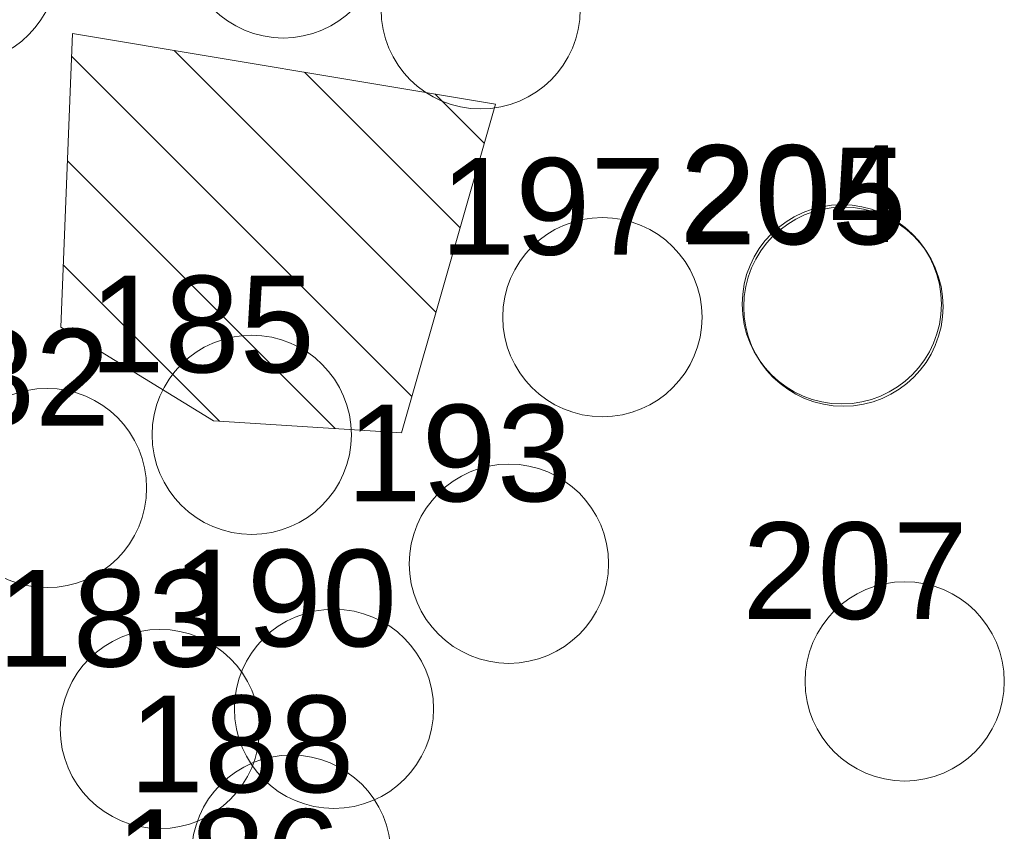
# Model space of a CAD drawing. Header units: metres. Extents: x 179483 to 180084, y 582739 to 582904.
# Tile 44 of 205: x 179733 to 179746, y 582792 to 582802. Entities that reach past the tile are written whole.
import ezdxf

# ---------------------------------------------------------------- set-up
doc = ezdxf.new("R2010")
doc.units = ezdxf.units.M
doc.layers.get('0').update_dxf_attribs({"linetype": 'CONTINUOUS', "lineweight": 9})
for name, color, linetype, lineweight in [('TA - VERDACHT_OBJECT', 1, 'CONTINUOUS', 18), ('TA - VERSTOORD_GEBIED', 30, 'CONTINUOUS', 18), ('TA - VRIJGEGEVEN TOT 4M-MV', 3, 'CONTINUOUS', 18)]:
    doc.layers.add(name, color=color, linetype=linetype, lineweight=lineweight)
doc.styles.get("Standard").update_dxf_attribs({"font": 'arial.ttf'})

# ---------------------------------------------------------------- blocks, each defined once
blk = doc.blocks.new('Object')
at = {"lineweight": 20}
blk.add_circle((0, 0), 1.236, dxfattribs=at)
at = {"color": 7}
blk.add_attdef('1', (-2.48, 0.774), '', height=1.2, dxfattribs=at)

msp = doc.modelspace()

# ---------------------------------------------------------------- hatches: boundary and pattern name
at = {"layer": 'TA - VERSTOORD_GEBIED'}
h = msp.add_hatch(dxfattribs=at)
h.set_pattern_fill('ANSI31', color=256, scale=0.3, angle=90, style=0)
h.paths.add_polyline_path([(179738.167, 582796.806), (179739.332, 582800.885), (179734.087, 582801.76), (179734.063, 582801.139), (179733.942, 582798.117), (179735.836, 582796.952)])

# ---------------------------------------------------------------- linework, layer by layer
at = {"layer": 'TA - VERSTOORD_GEBIED', "linetype": 'ByBlock'}
for points in [[(179739.332, 582800.885), (179738.167, 582796.806), (179735.836, 582796.952), (179733.942, 582798.117), (179734.063, 582801.139), (179734.087, 582801.76)], [(179738.167, 582796.806), (179739.332, 582800.885), (179734.087, 582801.76), (179734.063, 582801.139), (179733.942, 582798.117), (179735.836, 582796.952)], [(179738.167, 582796.806), (179739.332, 582800.885), (179734.087, 582801.76), (179734.063, 582801.139), (179733.942, 582798.117), (179735.836, 582796.952)]]:
    msp.add_lwpolyline(points, close=True, dxfattribs=at)
at = {"layer": 'TA - VRIJGEGEVEN TOT 4M-MV', "linetype": 'ByBlock'}
msp.add_lwpolyline([(179738.167, 582796.806), (179739.332, 582800.885), (179734.087, 582801.76), (179734.063, 582801.139), (179733.942, 582798.117), (179735.836, 582796.952)], close=True, dxfattribs=at)

# ---------------------------------------------------------------- block references
at = {"layer": 'TA - VERDACHT_OBJECT', "linetype": 'ByBlock'}
for p, values in [((179736.7, 582802.94), {'1': ' 187'}), ((179732.67, 582802.62), {'1': ' 180'}), ((179739.15, 582802.06), {'1': ' 192'}), ((179743.63, 582798.4), {'1': ' 204'}), ((179743.65, 582798.37), {'1': ' 205'}), ((179740.66, 582798.24), {'1': ' 197'}), ((179736.31, 582796.78), {'1': ' 185'}), ((179733.77, 582796.12), {'1': ' 182'}), ((179739.5, 582795.18), {'1': ' 193'}), ((179744.41, 582793.72), {'1': ' 207'}), ((179737.33, 582793.38), {'1': ' 190'}), ((179735.17, 582793.13), {'1': ' 183'}), ((179736.8, 582791.57), {'1': ' 188'}), ((179736.63, 582790.16), {'1': ' 186'})]:
    msp.add_blockref('Object', p, dxfattribs=at).add_auto_attribs(values)

doc.saveas('drawing.dxf')
